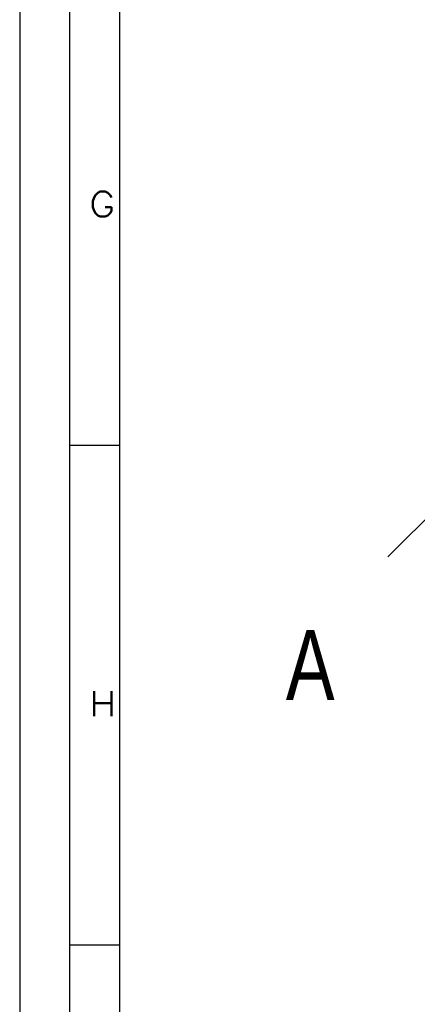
# Model space of a CAD drawing. Header units: millimetres. Extents: x -4 to 841, y -4 to 594.
# Tile 2 of 19: x 0 to 40, y 191 to 290. Entities that reach past the tile are written whole.
import ezdxf

# ---------------------------------------------------------------- set-up
doc = ezdxf.new("R2010")
doc.units = ezdxf.units.MM
doc.layers.add('1', color=7, linetype='Continuous')
doc.styles.add('SEACAD_Arial', font='arial.ttf', dxfattribs={"width": 0.75})
doc.styles.add('SEACAD_simplex_shx', font='simplex.shx', dxfattribs={"width": 0.587})

msp = doc.modelspace()

# ---------------------------------------------------------------- linework, layer by layer
at = {"layer": '1', "color": 7, "linetype": 'Continuous'}
for p, q in [((0, 594), (0, 0)), ((5, 589), (5, 5)), ((10, 584), (10, 10)), ((10, 247), (5, 247)), ((36.861, 235.85), (47.467, 246.456)), ((10, 197), (5, 197))]:
    msp.add_line(p, q, dxfattribs=at)

# ---------------------------------------------------------------- texts
at = {"layer": '1', "attachment_point": 7}
for s, insert, char_height, width, style in [('{\\fsimplex|b0||i0||c0|p34;\\C7;\\H2.5;\\W1.148;G}', (6.968, 269.916), 2.5, 4.78775, 'SEACAD_simplex_shx'), ('{\\fArial|b0||i0||c0|p34;\\C7;\\H7.;\\W0.75;A}', (26.65, 221.529), 7, 4.86958, 'SEACAD_Arial'), ('{\\fsimplex|b0||i0||c0|p34;\\C7;\\H2.5;\\W1.148;H}', (6.968, 219.916), 2.5, 5.07077, 'SEACAD_simplex_shx')]:
    msp.add_mtext(s, dxfattribs=dict(at, insert=insert, char_height=char_height, width=width, style=style))

doc.saveas('drawing.dxf')
